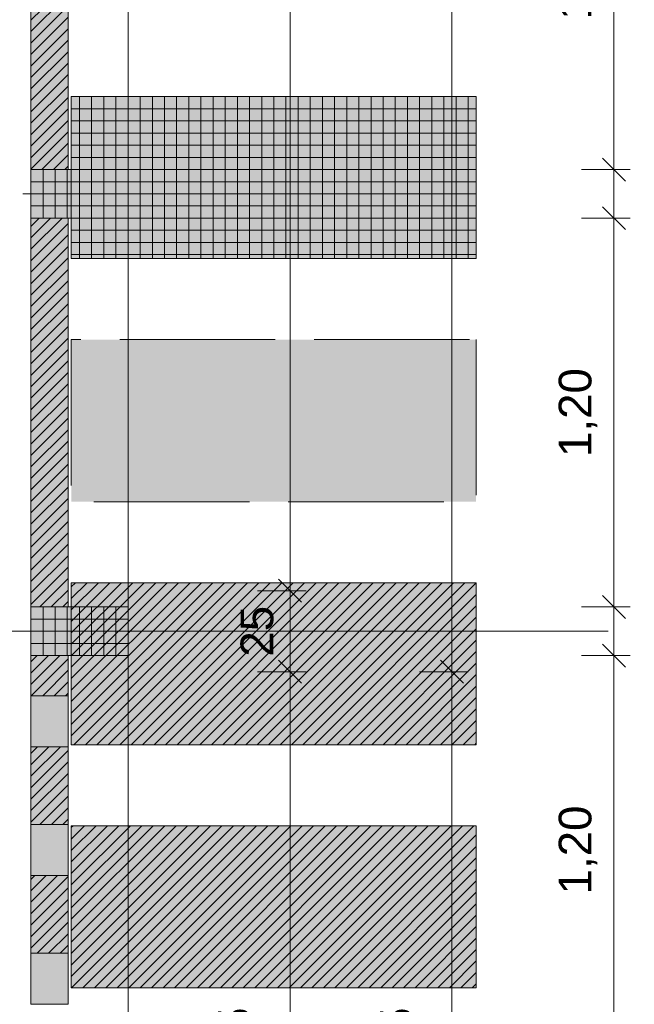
# Model space of a CAD drawing. Header units: metres. Extents: x -49 to 152, y -127 to 99.
# Tile 139 of 177: x 0.34 to 2.24, y -6.55 to -3.51. Entities that reach past the tile are written whole.
import ezdxf

# ---------------------------------------------------------------- set-up
doc = ezdxf.new("R2010")
doc.units = ezdxf.units.M
doc.header["$PDMODE"] = 1
doc.header["$PDSIZE"] = -2
for name, pattern in [('ACAD_ISO02W101', [0.6, 0.48, -0.12]), ('Achsen 01', [5.291531, 3.175, -1.058062, 0.352704, -0.705764]), ('Raster 01', [2, 1, -1])]:
    doc.linetypes.add(name, pattern=pattern)
doc.layers.get('0').update_dxf_attribs({"lineweight": 25})
for name, color, linetype, lineweight in [('013_Beton und Stahlbetonarbeiten-320 Fundamente Aufg. Wände', 7, 'ACAD_ISO02W101', 9), ('014_Fassadenarbeiten-330 Betonfertigteile vertikal', 7, 'Continuous', 9), ('014_Fassadenarbeiten-330 Filtermauerwerk 11.5cm', 7, 'Continuous', 9), ('014_Fassadenarbeiten-330 Mauerwerk 11.5cm', 7, 'Continuous', 9), ('_1.35m (3D)', 7, 'Continuous', 9), ('_GRU (2D)', 7, 'Continuous', 9), ('_Legende (2D)', 7, 'Continuous', 9), ('_OG 3 (2D)', 7, 'Continuous', 9), ('Bemaßung-Bemaßung', 7, 'Continuous', 9), ('Keine', 7, 'Continuous', 9)]:
    doc.layers.add(name, color=color, linetype=linetype, lineweight=lineweight)
for name, color, linetype, lineweight, true_color in [('014_Fassadenarbeiten-000 Aufsicht Betonfertigteile', 7, 'Continuous', 9, 0xc0c0c0), ('014_Fassadenarbeiten-000 Aufsicht Filtermauerwerk', 7, 'Continuous', 9, 0xa6a6a6), ('AV1-Achsen', 1, 'Achsen 01', 18, 0xff0000), ('AV1-Raster', 7, 'Raster 01', 9, 0xa6a6a6)]:
    doc.layers.add(name, color=color, linetype=linetype, lineweight=lineweight, true_color=true_color)
doc.layers.get('0').freeze()
doc.styles.add('Arial', font='arial.ttf')
doc.dimstyles.new('COE 50', dxfattribs={"dimtxt": 100.872396, "dimasz": 0.001414, "dimexe": 0.001, "dimexo": 0.01, "dimgap": 0.001, "dimtad": 1, "dimdec": 3, "dimtxsty": 'Arial', "dimblk": 'VW_SLASH-3', "dimblk1": 'VW_SLASH-3', "dimblk2": 'VW_SLASH-3', "dimcen": 0, "dimadec": 3, "dimazin": 0, "dimtfac": 0.8, "dimtdec": 3, "dimtix": 1, "dimtmove": 0, "dimatfit": 0, "dimldrblk": 'VW_SLASH-2', "dimfxl": 0.002, "dimfxlon": 1, "dimfrac": 2, "dimtolj": 1, "dimarcsym": 0})
pattern_1 = [(45, (0, 0), (0.01767767, -0.01767767), [])]
pattern_2 = [(-90, (0, 0), (0.0375, 0), [])]
pattern_3 = [(0, (0, 0), (2e-18, -0.0375), [])]

# ---------------------------------------------------------------- blocks, each defined once
blk = doc.blocks.new('Group-4')
at = {"layer": 'AV1-Raster'}
for p, q in [((1.35, -4.05), (-40.5, -4.05)), ((1.35, -5.4), (-40.5, -5.4))]:
    blk.add_line(p, q, dxfattribs=at)
blk = doc.blocks.new('1.35m (3D)')
at = {"layer": 'AV1-Raster', "color": 7}
blk.add_blockref('Group-4', (0, 0), dxfattribs=at)
blk = doc.blocks.new('VW_SLASH-3')
at = {"color": 0, "linetype": 'ByBlock', "lineweight": -2, "transparency": 16777216}
blk.add_line((0, 0), (-1, 0), dxfattribs=at)
at = {"color": 0, "linetype": 'Continuous', "lineweight": 15, "transparency": 16777216, "flags": 128}
blk.add_lwpolyline([(0.5, 0.5), (-0.5, -0.5)], dxfattribs=at)
blk = doc.blocks.new('*D550')
at = {"layer": 'Bemaßung-Bemaßung', "color": 0, "lineweight": -2}
for p, q in [((3.075, -5.4), (3.225, -5.4)), ((3.175, -8.0293), (3.175, -5.4707)), ((3.075, -8.1), (3.225, -8.1))]:
    blk.add_line(p, q, dxfattribs=at)
at = {"layer": 'Defpoints', "color": 0}
for p in [(0, -5.4), (3.175, -5.4), (0, -8.1)]:
    blk.add_point(p, dxfattribs=at)
at = {"layer": 'Bemaßung-Bemaßung', "color": 0, "lineweight": -2, "xscale": 0.070693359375, "yscale": 0.070693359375, "zscale": 0.070693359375}
for p, rotation in [((3.175, -5.4), 90), ((3.175, -8.1), 270)]:
    blk.add_blockref('VW_SLASH-3', p, dxfattribs=dict(at, rotation=rotation))
at = {"layer": 'Bemaßung-Bemaßung', "color": 0, "insert": (3.0644, -6.75), "char_height": 0.10087, "attachment_point": 5, "rotation": 90, "style": 'Arial'}
blk.add_mtext('\\A1;2,70', dxfattribs=at)
blk = doc.blocks.new('VW_SLASH-2')
at = {"color": 0, "linetype": 'ByBlock', "lineweight": -2, "transparency": 16777216}
blk.add_line((0, 0), (-1, 0), dxfattribs=at)
at = {"color": 0, "linetype": 'Continuous', "lineweight": 15, "transparency": 16777216, "flags": 128}
blk.add_lwpolyline([(0.5, 0.5), (-0.5, -0.5)], dxfattribs=at)
blk = doc.blocks.new('*D562')
at = {"layer": 'Bemaßung-Bemaßung', "color": 0, "linetype": 'Continuous', "lineweight": -2}
for p, q in [((2.075, -2.775), (2.225, -2.775)), ((2.175, -3.9043), (2.175, -2.8457)), ((2.075, -3.975), (2.225, -3.975))]:
    blk.add_line(p, q, dxfattribs=at)
at = {"layer": 'Defpoints', "color": 0}
for p in [(0.675, -2.775), (2.175, -2.775), (0.675, -3.975)]:
    blk.add_point(p, dxfattribs=at)
at = {"layer": 'Bemaßung-Bemaßung', "color": 0, "lineweight": -2, "xscale": 0.070693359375, "yscale": 0.070693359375, "zscale": 0.070693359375}
for p, rotation in [((2.175, -2.775), 90), ((2.175, -3.975), 270)]:
    blk.add_blockref('VW_SLASH-3', p, dxfattribs=dict(at, rotation=rotation))
at = {"layer": 'Bemaßung-Bemaßung', "color": 0, "insert": (2.0644, -3.375), "char_height": 0.10087, "attachment_point": 5, "rotation": 90, "style": 'Arial'}
blk.add_mtext('\\A1;1,20', dxfattribs=at)
blk = doc.blocks.new('*D563')
at = {"layer": 'Bemaßung-Bemaßung', "color": 0, "linetype": 'Continuous', "lineweight": -2}
for p, q in [((2.175, -3.9043), (2.175, -3.8336)), ((2.075, -3.975), (2.225, -3.975)), ((2.175, -4.125), (2.175, -3.975)), ((2.075, -4.125), (2.225, -4.125)), ((2.175, -4.1957), (2.175, -4.2664))]:
    blk.add_line(p, q, dxfattribs=at)
at = {"layer": 'Defpoints', "color": 0}
for p in [(0.675, -3.975), (2.175, -3.975), (0.675, -4.125)]:
    blk.add_point(p, dxfattribs=at)
at = {"layer": 'Bemaßung-Bemaßung', "color": 0, "lineweight": -2, "xscale": 0.070693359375, "yscale": 0.070693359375, "zscale": 0.070693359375}
for p, rotation in [((2.175, -3.975), 270), ((2.175, -4.125), 90)]:
    blk.add_blockref('VW_SLASH-3', p, dxfattribs=dict(at, rotation=rotation))
at = {"layer": 'Bemaßung-Bemaßung', "color": 0, "insert": (2.3515, -4.05), "char_height": 0.10087, "attachment_point": 5, "rotation": 90, "style": 'Arial'}
blk.add_mtext('\\A1;15', dxfattribs=at)
blk = doc.blocks.new('*D564')
at = {"layer": 'Bemaßung-Bemaßung', "color": 0, "linetype": 'Continuous', "lineweight": -2}
for p, q in [((2.075, -4.125), (2.225, -4.125)), ((2.175, -5.2543), (2.175, -4.1957)), ((2.075, -5.325), (2.225, -5.325))]:
    blk.add_line(p, q, dxfattribs=at)
at = {"layer": 'Defpoints', "color": 0}
for p in [(0.675, -4.125), (2.175, -4.125), (0.675, -5.325)]:
    blk.add_point(p, dxfattribs=at)
at = {"layer": 'Bemaßung-Bemaßung', "color": 0, "lineweight": -2, "xscale": 0.070693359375, "yscale": 0.070693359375, "zscale": 0.070693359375}
for p, rotation in [((2.175, -4.125), 90), ((2.175, -5.325), 270)]:
    blk.add_blockref('VW_SLASH-3', p, dxfattribs=dict(at, rotation=rotation))
at = {"layer": 'Bemaßung-Bemaßung', "color": 0, "insert": (2.0644, -4.725), "char_height": 0.10087, "attachment_point": 5, "rotation": 90, "style": 'Arial'}
blk.add_mtext('\\A1;1,20', dxfattribs=at)
blk = doc.blocks.new('*D565')
at = {"layer": 'Bemaßung-Bemaßung', "color": 0, "linetype": 'Continuous', "lineweight": -2}
for p, q in [((2.175, -5.2543), (2.175, -5.1836)), ((2.075, -5.325), (2.225, -5.325)), ((2.175, -5.475), (2.175, -5.325)), ((2.075, -5.475), (2.225, -5.475)), ((2.175, -5.5457), (2.175, -5.6164))]:
    blk.add_line(p, q, dxfattribs=at)
at = {"layer": 'Defpoints', "color": 0}
for p in [(0.675, -5.325), (2.175, -5.325), (0.675, -5.475)]:
    blk.add_point(p, dxfattribs=at)
at = {"layer": 'Bemaßung-Bemaßung', "color": 0, "lineweight": -2, "xscale": 0.070693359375, "yscale": 0.070693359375, "zscale": 0.070693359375}
for p, rotation in [((2.175, -5.325), 270), ((2.175, -5.475), 90)]:
    blk.add_blockref('VW_SLASH-3', p, dxfattribs=dict(at, rotation=rotation))
at = {"layer": 'Bemaßung-Bemaßung', "color": 0, "insert": (2.3515, -5.4), "char_height": 0.10087, "attachment_point": 5, "rotation": 90, "style": 'Arial'}
blk.add_mtext('\\A1;15', dxfattribs=at)
blk = doc.blocks.new('*D566')
at = {"layer": 'Bemaßung-Bemaßung', "color": 0, "linetype": 'Continuous', "lineweight": -2}
for p, q in [((2.075, -5.475), (2.225, -5.475)), ((2.175, -6.6043), (2.175, -5.5457)), ((2.075, -6.675), (2.225, -6.675))]:
    blk.add_line(p, q, dxfattribs=at)
at = {"layer": 'Defpoints', "color": 0}
for p in [(0.675, -5.475), (2.175, -5.475), (0.675, -6.675)]:
    blk.add_point(p, dxfattribs=at)
at = {"layer": 'Bemaßung-Bemaßung', "color": 0, "lineweight": -2, "xscale": 0.070693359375, "yscale": 0.070693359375, "zscale": 0.070693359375}
for p, rotation in [((2.175, -5.475), 90), ((2.175, -6.675), 270)]:
    blk.add_blockref('VW_SLASH-3', p, dxfattribs=dict(at, rotation=rotation))
at = {"layer": 'Bemaßung-Bemaßung', "color": 0, "insert": (2.0644, -6.075), "char_height": 0.10087, "attachment_point": 5, "rotation": 90, "style": 'Arial'}
blk.add_mtext('\\A1;1,20', dxfattribs=at)
blk = doc.blocks.new('*D567')
at = {"layer": 'Bemaßung-Bemaßung', "color": 0, "linetype": 'Continuous', "lineweight": -2}
for p, q in [((2.175, -6.6043), (2.175, -6.5336)), ((2.075, -6.675), (2.225, -6.675)), ((2.175, -6.825), (2.175, -6.675)), ((2.075, -6.825), (2.225, -6.825)), ((2.175, -6.8957), (2.175, -6.9664))]:
    blk.add_line(p, q, dxfattribs=at)
at = {"layer": 'Defpoints', "color": 0}
for p in [(0.675, -6.675), (2.175, -6.675), (0.675, -6.825)]:
    blk.add_point(p, dxfattribs=at)
at = {"layer": 'Bemaßung-Bemaßung', "color": 0, "lineweight": -2, "xscale": 0.070693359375, "yscale": 0.070693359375, "zscale": 0.070693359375}
for p, rotation in [((2.175, -6.675), 270), ((2.175, -6.825), 90)]:
    blk.add_blockref('VW_SLASH-3', p, dxfattribs=dict(at, rotation=rotation))
at = {"layer": 'Bemaßung-Bemaßung', "color": 0, "insert": (2.3515, -6.75), "char_height": 0.10087, "attachment_point": 5, "rotation": 90, "style": 'Arial'}
blk.add_mtext('\\A1;15', dxfattribs=at)
blk = doc.blocks.new('*D599')
at = {"layer": 'Bemaßung-Bemaßung', "color": 0, "lineweight": -2}
for p, q in [((1.575, -5.525), (1.725, -5.525)), ((1.675, -5.5957), (1.675, -7.8793)), ((1.575, -7.95), (1.725, -7.95))]:
    blk.add_line(p, q, dxfattribs=at)
at = {"layer": 'Defpoints', "color": 0}
for p in [(-0.125, -5.525), (0.125, -7.95), (1.675, -7.95)]:
    blk.add_point(p, dxfattribs=at)
at = {"layer": 'Bemaßung-Bemaßung', "color": 0, "lineweight": -2, "xscale": 0.070693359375, "yscale": 0.070693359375, "zscale": 0.070693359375}
for p, rotation in [((1.675, -5.525), 90.00000000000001), ((1.675, -7.95), 270)]:
    blk.add_blockref('VW_SLASH-3', p, dxfattribs=dict(at, rotation=rotation))
at = {"layer": 'Bemaßung-Bemaßung', "color": 0, "insert": (1.5476, -6.7375), "char_height": 0.100872, "attachment_point": 5, "rotation": 90, "style": 'Arial'}
blk.add_mtext('\\A1;2,42\\S5^ ;', dxfattribs=at)
blk = doc.blocks.new('*D600')
at = {"layer": 'Bemaßung-Bemaßung', "color": 0, "lineweight": -2}
for p, q in [((1.575, 0.125), (1.725, 0.125)), ((1.675, 0.0543), (1.675, -5.4543)), ((1.575, -5.525), (1.725, -5.525))]:
    blk.add_line(p, q, dxfattribs=at)
at = {"layer": 'Defpoints', "color": 0}
for p in [(-0.125, 0.125), (-0.125, -5.525), (1.675, -5.525)]:
    blk.add_point(p, dxfattribs=at)
at = {"layer": 'Bemaßung-Bemaßung', "color": 0, "lineweight": -2, "xscale": 0.070693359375, "yscale": 0.070693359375, "zscale": 0.070693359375}
for p, rotation in [((1.675, 0.125), 90.00000000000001), ((1.675, -5.525), 270)]:
    blk.add_blockref('VW_SLASH-3', p, dxfattribs=dict(at, rotation=rotation))
at = {"layer": 'Bemaßung-Bemaßung', "color": 0, "insert": (1.5644, -2.7), "char_height": 0.10087, "attachment_point": 5, "rotation": 90, "style": 'Arial'}
blk.add_mtext('\\A1;5,65', dxfattribs=at)
blk = doc.blocks.new('*D758')
at = {"layer": 'Bemaßung-Bemaßung', "color": 0, "linetype": 'Continuous', "lineweight": -2}
for p, q in [((1.075, -5.525), (1.225, -5.525)), ((1.175, -5.5957), (1.175, -7.8793)), ((1.075, -7.95), (1.225, -7.95))]:
    blk.add_line(p, q, dxfattribs=at)
at = {"layer": 'Defpoints', "color": 0}
for p in [(-0.125, -5.525), (-0.125, -7.95), (1.175, -7.95)]:
    blk.add_point(p, dxfattribs=at)
at = {"layer": 'Bemaßung-Bemaßung', "color": 0, "lineweight": -2, "xscale": 0.070693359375, "yscale": 0.070693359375, "zscale": 0.070693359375}
for p, rotation in [((1.175, -5.525), 90.00000000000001), ((1.175, -7.95), 270)]:
    blk.add_blockref('VW_SLASH-3', p, dxfattribs=dict(at, rotation=rotation))
at = {"layer": 'Bemaßung-Bemaßung', "color": 0, "insert": (1.0476, -6.7375), "char_height": 0.100872, "attachment_point": 5, "rotation": 90, "style": 'Arial'}
blk.add_mtext('\\A1;2,42\\S5^ ;', dxfattribs=at)
blk = doc.blocks.new('*D759')
at = {"layer": 'Bemaßung-Bemaßung', "color": 0, "linetype": 'Continuous', "lineweight": -2}
for p, q in [((1.075, -5.275), (1.225, -5.275)), ((1.175, -5.3457), (1.175, -5.4543)), ((1.075, -5.525), (1.225, -5.525))]:
    blk.add_line(p, q, dxfattribs=at)
at = {"layer": 'Defpoints', "color": 0}
for p in [(-0.2, -5.275), (-0.125, -5.525), (1.175, -5.525)]:
    blk.add_point(p, dxfattribs=at)
at = {"layer": 'Bemaßung-Bemaßung', "color": 0, "lineweight": -2, "xscale": 0.070693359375, "yscale": 0.070693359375, "zscale": 0.070693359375}
for p, rotation in [((1.175, -5.275), 90), ((1.175, -5.525), 270)]:
    blk.add_blockref('VW_SLASH-3', p, dxfattribs=dict(at, rotation=rotation))
at = {"layer": 'Bemaßung-Bemaßung', "color": 0, "insert": (1.0735, -5.4), "char_height": 0.10087, "attachment_point": 5, "rotation": 90, "style": 'Arial'}
blk.add_mtext('\\A1;25', dxfattribs=at)
blk = doc.blocks.new('*D760')
at = {"layer": 'Bemaßung-Bemaßung', "color": 0, "linetype": 'Continuous', "lineweight": -2}
for p, q in [((1.075, -0.125), (1.225, -0.125)), ((1.175, -0.1957), (1.175, -5.2043)), ((1.075, -5.275), (1.225, -5.275))]:
    blk.add_line(p, q, dxfattribs=at)
at = {"layer": 'Defpoints', "color": 0}
for p in [(-0.125, -0.125), (-0.2, -5.275), (1.175, -5.275)]:
    blk.add_point(p, dxfattribs=at)
at = {"layer": 'Bemaßung-Bemaßung', "color": 0, "lineweight": -2, "xscale": 0.070693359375, "yscale": 0.070693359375, "zscale": 0.070693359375}
for p, rotation in [((1.175, -0.125), 90), ((1.175, -5.275), 270)]:
    blk.add_blockref('VW_SLASH-3', p, dxfattribs=dict(at, rotation=rotation))
at = {"layer": 'Bemaßung-Bemaßung', "color": 0, "insert": (1.0644, -2.7), "char_height": 0.10087, "attachment_point": 5, "rotation": 90, "style": 'Arial'}
blk.add_mtext('\\A1;5,15', dxfattribs=at)
blk = doc.blocks.new('Legende (2D)')
at = {"layer": '013_Beton und Stahlbetonarbeiten-320 Fundamente Aufg. Wände', "linetype": 'Continuous', "lineweight": 0, "transparency": 33554470}
blk.add_hatch(color=96, dxfattribs=at).paths.add_polyline_path([(1.7496, -4.5), (1.7496, -5), (0.4996, -5), (0.4996, -4.5)])
at = {"layer": '014_Fassadenarbeiten-330 Mauerwerk 11.5cm', "linetype": 'Continuous', "lineweight": 0, "true_color": 0x555555}
blk.add_hatch(color=251, dxfattribs=at).paths.add_polyline_path([(0.4996, -6.5), (0.4996, -6), (1.7496, -6), (1.7496, -6.5)])
at = {"layer": '014_Fassadenarbeiten-330 Mauerwerk 11.5cm', "linetype": 'Continuous', "lineweight": 9}
h = blk.add_hatch(dxfattribs=at)
h.set_pattern_fill('Mauerwerk Münster-Schwarz', color=255, style=0, pattern_type=2)
h.set_pattern_definition(pattern_1)
h.paths.add_polyline_path([(0.4996, -6.5), (0.4996, -6), (1.7496, -6), (1.7496, -6.5)])
at = {"layer": 'Keine', "linetype": 'Continuous', "lineweight": 0, "transparency": 33554687}
blk.add_hatch(color=9, dxfattribs=at).paths.add_polyline_path([(0.4996, -3.75), (1.7496, -3.75), (1.7496, -4.25), (0.4996, -4.25)])
at = {"layer": 'Keine', "linetype": 'Continuous', "lineweight": 9, "transparency": 33554687}
h = blk.add_hatch(dxfattribs=at)
h.set_pattern_fill('Stahlbetonfertigteil-1', color=8, style=0, pattern_type=2)
h.set_pattern_definition(pattern_2)
h.paths.add_polyline_path([(0.4996, -3.75), (1.7496, -3.75), (1.7496, -4.25), (0.4996, -4.25)])
at = {"layer": 'Keine', "linetype": 'Continuous', "lineweight": 13, "transparency": 33554687}
h = blk.add_hatch(dxfattribs=at)
h.set_pattern_fill('Stahlbetonfertigteil', color=8, style=0, pattern_type=2)
h.set_pattern_definition(pattern_3)
h.paths.add_polyline_path([(0.4996, -3.75), (1.7496, -3.75), (1.7496, -4.25), (0.4996, -4.25)])
at = {"layer": 'Keine', "linetype": 'Continuous', "lineweight": 0, "true_color": 0xd19783, "transparency": 33554687}
blk.add_hatch(color=33, dxfattribs=at).paths.add_polyline_path([(0.4996, -5.75), (0.4996, -5.25), (1.7496, -5.25), (1.7496, -5.75)])
at = {"layer": 'Keine', "linetype": 'Continuous', "lineweight": 9, "transparency": 33554687}
h = blk.add_hatch(dxfattribs=at)
h.set_pattern_fill('Mauerwerk Münster', color=8, style=0, pattern_type=2)
h.set_pattern_definition(pattern_1)
h.paths.add_polyline_path([(0.4996, -5.75), (0.4996, -5.25), (1.7496, -5.25), (1.7496, -5.75)])
at = {"layer": '013_Beton und Stahlbetonarbeiten-320 Fundamente Aufg. Wände', "flags": 128}
blk.add_lwpolyline([(1.7496, -4.5), (1.7496, -5), (0.4996, -5), (0.4996, -4.5)], close=True, dxfattribs=at)
at = {"layer": '014_Fassadenarbeiten-330 Mauerwerk 11.5cm', "flags": 128}
blk.add_lwpolyline([(0.4996, -6.5), (0.4996, -6), (1.7496, -6), (1.7496, -6.5)], close=True, dxfattribs=at)
at = {"layer": 'Keine', "color": 7, "linetype": 'Continuous', "lineweight": 9, "transparency": 33554687, "flags": 128}
for points in [[(0.4996, -3.75), (1.7496, -3.75), (1.7496, -4.25), (0.4996, -4.25)], [(0.4996, -5.75), (0.4996, -5.25), (1.7496, -5.25), (1.7496, -5.75)]]:
    blk.add_lwpolyline(points, close=True, dxfattribs=at)
blk = doc.blocks.new('Group-883')
at = {"layer": 'AV1-Achsen'}
blk.add_line((-43.35, -5.4), (4.2, -5.4), dxfattribs=at)
blk = doc.blocks.new('GRU (2D)')
at = {"layer": 'AV1-Achsen', "color": 7}
blk.add_blockref('Group-883', (0, 0), dxfattribs=at)
blk = doc.blocks.new('OG 3 (2D)')
at = {"layer": '014_Fassadenarbeiten-000 Aufsicht Filtermauerwerk', "linetype": 'Continuous', "lineweight": 0, "true_color": 0xd19783, "transparency": 33554559}
for points in [[(0.375, -5.5988), (0.49, -5.5988), (0.49, -5.7563), (0.375, -5.7563)], [(0.375, -5.9963), (0.49, -5.9963), (0.49, -6.1538), (0.375, -6.1538)], [(0.375, -6.3938), (0.49, -6.3938), (0.49, -6.5513), (0.375, -6.5513)]]:
    blk.add_hatch(color=33, dxfattribs=at).paths.add_polyline_path(points)
at = {"layer": '014_Fassadenarbeiten-330 Betonfertigteile vertikal', "linetype": 'Continuous', "lineweight": 0}
for points in [[(0.675, -3.975), (0.675, -4.125), (0.375, -4.125), (0.375, -3.975)], [(0.675, -5.325), (0.675, -5.475), (0.375, -5.475), (0.375, -5.325)]]:
    blk.add_hatch(color=9, dxfattribs=at).paths.add_polyline_path(points)
at = {"layer": '014_Fassadenarbeiten-330 Betonfertigteile vertikal', "linetype": 'Continuous', "lineweight": 9}
h = blk.add_hatch(dxfattribs=at)
h.set_pattern_fill('Stahlbetonfertigteil-1', color=8, style=0, pattern_type=2)
h.set_pattern_definition(pattern_2)
h.paths.add_polyline_path([(0.675, -3.975), (0.675, -4.125), (0.375, -4.125), (0.375, -3.975)])
at = {"layer": '014_Fassadenarbeiten-330 Betonfertigteile vertikal', "linetype": 'Continuous', "lineweight": 13}
h = blk.add_hatch(dxfattribs=at)
h.set_pattern_fill('Stahlbetonfertigteil', color=8, style=0, pattern_type=2)
h.set_pattern_definition(pattern_3)
h.paths.add_polyline_path([(0.675, -3.975), (0.675, -4.125), (0.375, -4.125), (0.375, -3.975)])
at = {"layer": '014_Fassadenarbeiten-330 Betonfertigteile vertikal', "linetype": 'Continuous', "lineweight": 9}
h = blk.add_hatch(dxfattribs=at)
h.set_pattern_fill('Stahlbetonfertigteil-1', color=8, style=0, pattern_type=2)
h.set_pattern_definition(pattern_2)
h.paths.add_polyline_path([(0.675, -5.325), (0.675, -5.475), (0.375, -5.475), (0.375, -5.325)])
at = {"layer": '014_Fassadenarbeiten-330 Betonfertigteile vertikal', "linetype": 'Continuous', "lineweight": 13}
h = blk.add_hatch(dxfattribs=at)
h.set_pattern_fill('Stahlbetonfertigteil', color=8, style=0, pattern_type=2)
h.set_pattern_definition(pattern_3)
h.paths.add_polyline_path([(0.675, -5.325), (0.675, -5.475), (0.375, -5.475), (0.375, -5.325)])
at = {"layer": '014_Fassadenarbeiten-330 Filtermauerwerk 11.5cm', "linetype": 'Continuous', "lineweight": 0, "true_color": 0xd19783}
for points in [[(0.49, -3.975), (0.375, -3.975), (0.375, -2.775), (0.49, -2.775)], [(0.49, -5.325), (0.375, -5.325), (0.375, -4.125), (0.49, -4.125)], [(0.375, -5.475), (0.49, -5.475), (0.49, -5.5988), (0.375, -5.5988)], [(0.375, -5.7563), (0.49, -5.7563), (0.49, -5.9963), (0.375, -5.9963)], [(0.375, -6.1538), (0.49, -6.1538), (0.49, -6.3938), (0.375, -6.3938)]]:
    blk.add_hatch(color=33, dxfattribs=at).paths.add_polyline_path(points)
at = {"layer": '014_Fassadenarbeiten-330 Filtermauerwerk 11.5cm', "linetype": 'Continuous', "lineweight": 9}
h = blk.add_hatch(dxfattribs=at)
h.set_pattern_fill('Mauerwerk Münster', color=8, style=0, pattern_type=2)
h.set_pattern_definition(pattern_1)
h.paths.add_polyline_path([(0.49, -3.975), (0.375, -3.975), (0.375, -2.775), (0.49, -2.775)])
h = blk.add_hatch(dxfattribs=at)
h.set_pattern_fill('Mauerwerk Münster', color=8, style=0, pattern_type=2)
h.set_pattern_definition(pattern_1)
h.paths.add_polyline_path([(0.49, -5.325), (0.375, -5.325), (0.375, -4.125), (0.49, -4.125)])
h = blk.add_hatch(dxfattribs=at)
h.set_pattern_fill('Mauerwerk Münster', color=8, style=0, pattern_type=2)
h.set_pattern_definition(pattern_1)
h.paths.add_polyline_path([(0.375, -5.475), (0.49, -5.475), (0.49, -5.5988), (0.375, -5.5988)])
h = blk.add_hatch(dxfattribs=at)
h.set_pattern_fill('Mauerwerk Münster', color=8, style=0, pattern_type=2)
h.set_pattern_definition(pattern_1)
h.paths.add_polyline_path([(0.375, -5.7563), (0.49, -5.7563), (0.49, -5.9963), (0.375, -5.9963)])
h = blk.add_hatch(dxfattribs=at)
h.set_pattern_fill('Mauerwerk Münster', color=8, style=0, pattern_type=2)
h.set_pattern_definition(pattern_1)
h.paths.add_polyline_path([(0.375, -6.1538), (0.49, -6.1538), (0.49, -6.3938), (0.375, -6.3938)])
at = {"layer": '014_Fassadenarbeiten-000 Aufsicht Betonfertigteile', "flags": 128}
blk.add_lwpolyline([(0.305, -21.905), (0.305, 0.305), (0.675, 0.675), (0.675, -22.275)], close=True, dxfattribs=at)
at = {"layer": '014_Fassadenarbeiten-000 Aufsicht Filtermauerwerk', "flags": 128}
for points in [[(0.375, -5.5988), (0.49, -5.5988), (0.49, -5.7563), (0.375, -5.7563)], [(0.375, -5.9963), (0.49, -5.9963), (0.49, -6.1538), (0.375, -6.1538)], [(0.375, -6.3938), (0.49, -6.3938), (0.49, -6.5513), (0.375, -6.5513)]]:
    blk.add_lwpolyline(points, close=True, dxfattribs=at)
at = {"layer": '014_Fassadenarbeiten-330 Betonfertigteile vertikal', "flags": 128}
for points in [[(0.675, -3.975), (0.675, -4.125), (0.375, -4.125), (0.375, -3.975)], [(0.675, -5.325), (0.675, -5.475), (0.375, -5.475), (0.375, -5.325)]]:
    blk.add_lwpolyline(points, close=True, dxfattribs=at)
at = {"layer": '014_Fassadenarbeiten-330 Filtermauerwerk 11.5cm', "flags": 128}
for points in [[(0.49, -3.975), (0.375, -3.975), (0.375, -2.775), (0.49, -2.775)], [(0.49, -5.325), (0.375, -5.325), (0.375, -4.125), (0.49, -4.125)], [(0.375, -5.475), (0.49, -5.475), (0.49, -5.5988), (0.375, -5.5988)], [(0.375, -5.7563), (0.49, -5.7563), (0.49, -5.9963), (0.375, -5.9963)], [(0.375, -6.1538), (0.49, -6.1538), (0.49, -6.3938), (0.375, -6.3938)]]:
    blk.add_lwpolyline(points, close=True, dxfattribs=at)
at = {"layer": 'Bemaßung-Bemaßung'}
for base, p1, p2, text, picture, middle in [((1.675, -5.525), (-0.125, 0.125), (-0.125, -5.525), '5,65', '*D600', (1.5644, -2.7)), ((1.675, -7.95), (-0.125, -5.525), (0.125, -7.95), '2,42\\S5^ ;', '*D599', (1.5476, -6.7375))]:
    dim = blk.add_linear_dim(base=base, p1=p1, p2=p2, angle=270, text=text, dimstyle='COE 50', override={"dimtxt": 0.100872, "dimasz": 0.070693, "dimexe": 0.05, "dimgap": 0.05, "dimpost": '<>', "dimtxsty": 'Arial', "dimtmove": 2, "dimfxl": 0.1}, dxfattribs=at)
    dim.commit()
    dim.dimension.update_dxf_attribs({"geometry": picture, "text_midpoint": middle})
at = {"layer": 'Bemaßung-Bemaßung', "linetype": 'Continuous'}
for base, p1, p2, text, override, picture, middle in [((1.175, -5.275), (-0.125, -0.125), (-0.2, -5.275), '5,15', {"dimtxt": 0.100872, "dimasz": 0.070693, "dimexe": 0.05, "dimgap": 0.05, "dimpost": '<>', "dimtxsty": 'Arial', "dimtmove": 2, "dimfxl": 0.1}, '*D760', (1.0644, -2.7)), ((2.175, -2.775), (0.675, -3.975), (0.675, -2.775), '1,20', {"dimtxt": 0.100872, "dimasz": 0.070693, "dimexe": 0.05, "dimgap": 0.05, "dimpost": '<>', "dimtxsty": 'Arial', "dimtmove": 2, "dimfxl": 0.1}, '*D562', (2.0644, -3.375)), ((2.175, -3.975), (0.675, -4.125), (0.675, -3.975), '15', {"dimtxt": 0.100872, "dimasz": 0.070693, "dimexe": 0.05, "dimgap": 0.05, "dimpost": '<>', "dimtxsty": 'Arial', "dimtix": 0, "dimtmove": 2, "dimfxl": 0.1}, '*D563', (2.3515, -4.05)), ((2.175, -4.125), (0.675, -5.325), (0.675, -4.125), '1,20', {"dimtxt": 0.100872, "dimasz": 0.070693, "dimexe": 0.05, "dimgap": 0.05, "dimpost": '<>', "dimtxsty": 'Arial', "dimtmove": 2, "dimfxl": 0.1}, '*D564', (2.0644, -4.725)), ((2.175, -5.325), (0.675, -5.475), (0.675, -5.325), '15', {"dimtxt": 0.100872, "dimasz": 0.070693, "dimexe": 0.05, "dimgap": 0.05, "dimpost": '<>', "dimtxsty": 'Arial', "dimtix": 0, "dimtmove": 2, "dimfxl": 0.1}, '*D565', (2.3515, -5.4)), ((1.175, -5.525), (-0.2, -5.275), (-0.125, -5.525), '25', {"dimtxt": 0.100872, "dimasz": 0.070693, "dimexe": 0.05, "dimgap": 0.05, "dimpost": '<>', "dimtxsty": 'Arial', "dimtmove": 2, "dimfxl": 0.1}, '*D759', (1.0735, -5.4)), ((2.175, -5.475), (0.675, -6.675), (0.675, -5.475), '1,20', {"dimtxt": 0.100872, "dimasz": 0.070693, "dimexe": 0.05, "dimgap": 0.05, "dimpost": '<>', "dimtxsty": 'Arial', "dimtmove": 2, "dimfxl": 0.1}, '*D566', (2.0644, -6.075)), ((1.175, -7.95), (-0.125, -5.525), (-0.125, -7.95), '2,42\\S5^ ;', {"dimtxt": 0.100872, "dimasz": 0.070693, "dimexe": 0.05, "dimgap": 0.05, "dimpost": '<>', "dimtxsty": 'Arial', "dimtmove": 2, "dimfxl": 0.1}, '*D758', (1.0476, -6.7375)), ((2.175, -6.675), (0.675, -6.825), (0.675, -6.675), '15', {"dimtxt": 0.100872, "dimasz": 0.070693, "dimexe": 0.05, "dimgap": 0.05, "dimpost": '<>', "dimtxsty": 'Arial', "dimtix": 0, "dimtmove": 2, "dimfxl": 0.1}, '*D567', (2.3515, -6.75))]:
    dim = blk.add_linear_dim(base=base, p1=p1, p2=p2, angle=270, text=text, dimstyle='COE 50', override=override, dxfattribs=at)
    dim.commit()
    dim.dimension.update_dxf_attribs({"geometry": picture, "text_midpoint": middle})
at = {"layer": 'Bemaßung-Bemaßung', "color": 1}
dim = blk.add_aligned_dim(p1=(0, -8.1), p2=(0, -5.4), distance=-3.175, text='2,70', dimstyle='COE 50', override={"dimtxt": 0.100872, "dimasz": 0.070693, "dimexe": 0.05, "dimgap": 0.05, "dimpost": '<>', "dimtxsty": 'Arial', "dimtmove": 2, "dimfxl": 0.1}, dxfattribs=at)
dim.commit()
dim.dimension.update_dxf_attribs({"geometry": '*D550', "text_midpoint": (3.0644, -6.75)})

msp = doc.modelspace()

# ---------------------------------------------------------------- block references
at = {"layer": '_1.35m (3D)'}
msp.add_blockref('1.35m (3D)', (0, 0), dxfattribs=at)

# ---------------------------------------------------------------- next in the draw order: block references
at = {"layer": '_OG 3 (2D)'}
msp.add_blockref('OG 3 (2D)', (0, 0), dxfattribs=at)

# ---------------------------------------------------------------- next in the draw order: block references
at = {"layer": '_Legende (2D)'}
msp.add_blockref('Legende (2D)', (0, 0), dxfattribs=at)

# ---------------------------------------------------------------- next in the draw order: block references
at = {"layer": '_GRU (2D)'}
msp.add_blockref('GRU (2D)', (0, 0), dxfattribs=at)

doc.saveas('drawing.dxf')
